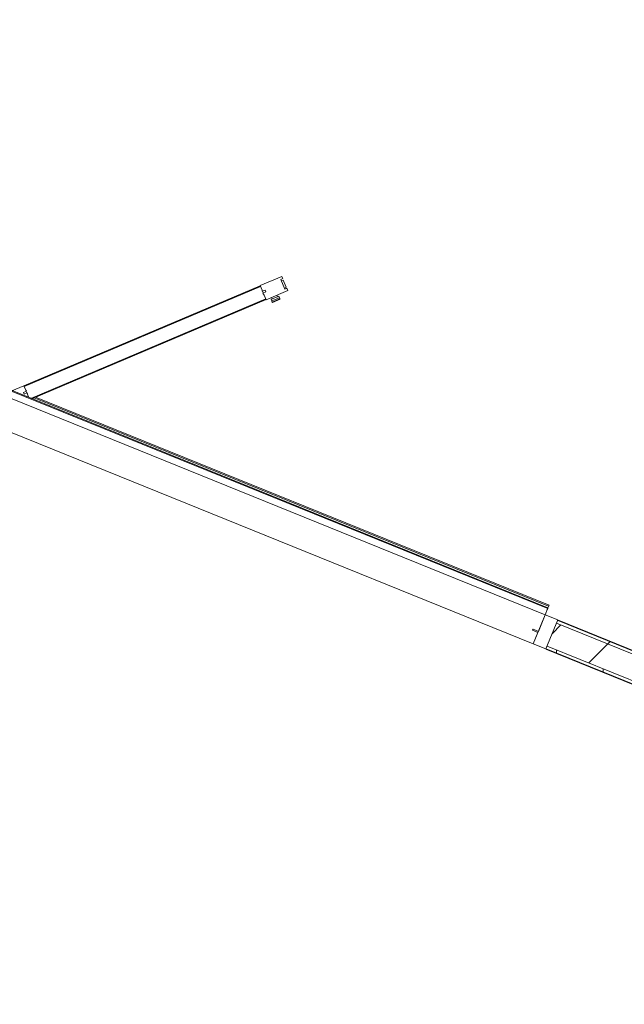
# Model space of a CAD drawing. Header units: millimetres. Extents: x 1512 to 2105, y 794 to 1149.
# Tile 41 of 256: x 1642.39 to 1644.35, y 860.81 to 863.99. Entities that reach past the tile are written whole.
import ezdxf

# ---------------------------------------------------------------- set-up
doc = ezdxf.new("R2010")
doc.units = ezdxf.units.MM
for name, color, linetype, lineweight in [('A-DOOR', 31, 'Continuous', 9), ('A-WALL', 113, 'Continuous', 9), ('A-WALL-PATT', 111, 'Continuous', 25)]:
    doc.layers.add(name, color=color, linetype=linetype, lineweight=lineweight)

# ---------------------------------------------------------------- blocks, each defined once
blk = doc.blocks.new('5-panel_Bi-fold_external_door_10806 - Type 1-225860-همکف')
at = {"layer": 'A-DOOR'}
for p, q in [((1.3827, 0.745), (1.3289, 0.6912)), ((1.3884, 0.7393), (1.3827, 0.745)), ((1.3834, 0.7343), (1.3884, 0.7393)), ((1.4074, 0.7103), (1.3834, 0.7343)), ((1.3912, 0.7354), (1.3868, 0.731)), ((1.4085, 0.7181), (1.3912, 0.7354)), ((1.3643, 0.6559), (1.418, 0.7096)), ((1.4069, 0.7165), (1.4085, 0.7181)), ((1.4103, 0.7131), (1.4069, 0.7165)), ((1.4124, 0.7153), (1.4074, 0.7103)), ((1.418, 0.7096), (1.4124, 0.7153)), ((1.3297, 0.6905), (0.7433, 0.1042)), ((1.3311, 0.6891), (0.7447, 0.1028)), ((1.3289, 0.6912), (1.3401, 0.6801)), ((1.3297, 0.6905), (1.3311, 0.6891)), ((1.3401, 0.6801), (1.3422, 0.6765)), ((1.3422, 0.6765), (1.3493, 0.6836)), ((1.3429, 0.6773), (1.3472, 0.673)), ((1.3535, 0.6794), (1.3462, 0.672)), ((1.3462, 0.672), (1.3528, 0.6674)), ((1.3493, 0.6836), (1.3535, 0.6794)), ((1.3775, 0.669), (1.381, 0.6655)), ((1.3943, 0.6788), (1.381, 0.6655)), ((1.4015, 0.6781), (1.3824, 0.659)), ((1.3855, 0.6559), (1.4046, 0.675)), ((1.3855, 0.6559), (1.4046, 0.675)), ((1.3861, 0.6553), (1.4052, 0.6744)), ((1.3943, 0.6788), (1.3907, 0.6823)), ((1.3943, 0.6788), (1.3976, 0.682)), ((1.3976, 0.682), (1.4015, 0.6781)), ((1.4015, 0.6781), (1.4024, 0.6772)), ((1.4024, 0.6772), (1.4046, 0.675)), ((1.4046, 0.675), (1.4052, 0.6744)), ((1.3622, 0.658), (0.7797, 0.0755)), ((1.3636, 0.6566), (0.7825, 0.0755)), ((1.3528, 0.6674), (1.3643, 0.6559)), ((1.3622, 0.658), (1.3636, 0.6566)), ((1.3785, 0.6629), (1.381, 0.6655)), ((1.3824, 0.659), (1.3785, 0.6629)), ((1.3833, 0.6581), (1.3824, 0.659)), ((1.3855, 0.6559), (1.3833, 0.6581)), ((1.3861, 0.6553), (1.3855, 0.6559)), ((0.7426, 0.1049), (0.7132, 0.0755)), ((0.7538, 0.0937), (0.7426, 0.1049)), ((0.7447, 0.1028), (0.7433, 0.1042)), ((2.581, 0.0759), (-2.331, 0.0759)), ((2.581, 0.0737), (-2.331, 0.0737)), ((0.7502, 0.0846), (0.7573, 0.0917)), ((0.7545, 0.0803), (0.7502, 0.0846)), ((0.7573, 0.0917), (0.7538, 0.0937)), ((0.7618, 0.0877), (0.7545, 0.0803)), ((0.7608, 0.0867), (0.7566, 0.0909)), ((0.7664, 0.0811), (0.7618, 0.0877)), ((0.772, 0.0755), (0.7664, 0.0811)), ((0.7881, 0.0811), (2.581, 0.0811)), ((2.581, 0.0851), (0.7921, 0.0851)), ((2.581, 0.0851), (2.581, 0.0811)), ((2.581, 0.0811), (2.581, 0.0801)), ((2.581, 0.0801), (2.581, 0.0755)), ((2.581, 0.0759), (2.581, 0.0755)), ((2.581, 0.0755), (2.581, 0.0743)), ((2.581, 0.0743), (2.581, 0.0737)), ((2.581, 0.0737), (2.581, 0.0693)), ((2.581, 0.0693), (2.581, 0.0538)), ((-2.331, 0.0516), (2.581, 0.0516)), ((2.581, 0.0538), (2.581, 0.0516)), ((2.581, 0.0516), (2.581, -0.05)), ((2.625, 0.0516), (2.581, 0.0516)), ((2.581, 0.0516), (2.581, -0.0065)), ((2.625, -0.05), (2.625, 0.0516)), ((2.562, -0.007), (2.562, -0.0097)), ((2.581, -0.0065), (2.5625, -0.0065)), ((2.5625, -0.0102), (2.581, -0.0102)), ((2.581, -0.0102), (2.581, -0.05)), ((-2.331, -0.05), (2.581, -0.05)), ((2.581, -0.05), (2.625, -0.05))]:
    blk.add_line(p, q, dxfattribs=at)
for centre, start, end in [((2.5625, -0.007), 90, 180), ((2.5625, -0.0097), 180, 270)]:
    blk.add_arc(centre, 0.0005, start, end, dxfattribs=at)

msp = doc.modelspace()

# ---------------------------------------------------------------- hatches: boundary and pattern name
at = {"layer": 'A-WALL-PATT', "lineweight": 9}
h = msp.add_hatch(dxfattribs=at)
h.set_pattern_fill('FP_4', color=256, angle=-0.0455, style=0, pattern_type=2)
h.set_pattern_definition([(44.95455, (1750.93185, 866.69626), (-0.10598184, 0.10615013), [])])
h.paths.add_polyline_path([(1646.9304, 860.8154), (1646.9578, 860.8906), (1644.1276, 862.0367), (1644.0976, 861.9625), (1644.5449, 861.7814)], flags=0)
h.paths.add_polyline_path([(1639.4631, 863.8393), (1639.4932, 863.9134), (1633.6266, 866.2891), (1633.5966, 866.2149), (1639.4594, 863.8408)], flags=0)
h = msp.add_hatch(dxfattribs=at)
h.set_pattern_fill('FP_2', color=256, angle=-0.0455, style=0, pattern_type=2)
h.set_pattern_definition([(44.95455, (1750.93185, 866.69626), (-0.2119637, 0.21230025), []), (134.95455, (1750.93185, 866.69626), (-0.21230025, -0.2119637), [])])
h.paths.add_polyline_path([(1646.9578, 860.8906), (1646.9613, 860.9), (1644.1313, 862.046), (1644.1276, 862.0367), (1644.5449, 861.8677)], flags=0)
h.paths.add_polyline_path([(1639.4932, 863.9134), (1639.4969, 863.9227), (1633.6211, 866.3021), (1633.6173, 866.2928), (1639.4665, 863.9242)], flags=0)
h = msp.add_hatch(dxfattribs=at)
h.set_pattern_fill('FP_3', color=256, angle=-0.0455, style=0, pattern_type=2)
h.set_pattern_definition([(359.95455, (1750.93185, 866.69626), (0.000119, 0.14999995), []), (89.95455, (1750.93185, 866.69626), (-0.14999995, 0.000119), [])])
h.paths.add_polyline_path([(1646.927, 860.806), (1646.9304, 860.8154), (1644.0976, 861.9625), (1644.0938, 861.9533), (1644.5449, 861.7706)], flags=0)
h.paths.add_polyline_path([(1639.4594, 863.83), (1639.4631, 863.8393), (1633.6707, 866.1849), (1633.667, 866.1756), (1639.4089, 863.8505)], flags=0)

# ---------------------------------------------------------------- linework, layer by layer
at = {"layer": 'A-WALL'}
for p, q in [((1644.1276, 862.0367), (1646.9578, 860.8906)), ((1644.0976, 861.9625), (1646.9304, 860.8154))]:
    msp.add_line(p, q, dxfattribs=at)
at = {"layer": 'A-WALL', "lineweight": 25}
for p, q in [((1645.5217, 861.483), (1644.1313, 862.046)), ((1644.0938, 861.9533), (1646.927, 860.806))]:
    msp.add_line(p, q, dxfattribs=at)

# ---------------------------------------------------------------- block references
at = {"layer": 'A-DOOR', "rotation": 337.9545470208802}
msp.add_blockref('5-panel_Bi-fold_external_door_10806 - Type 1-225860-همکف', (1641.6795, 862.9849), dxfattribs=at)

doc.saveas('drawing.dxf')
